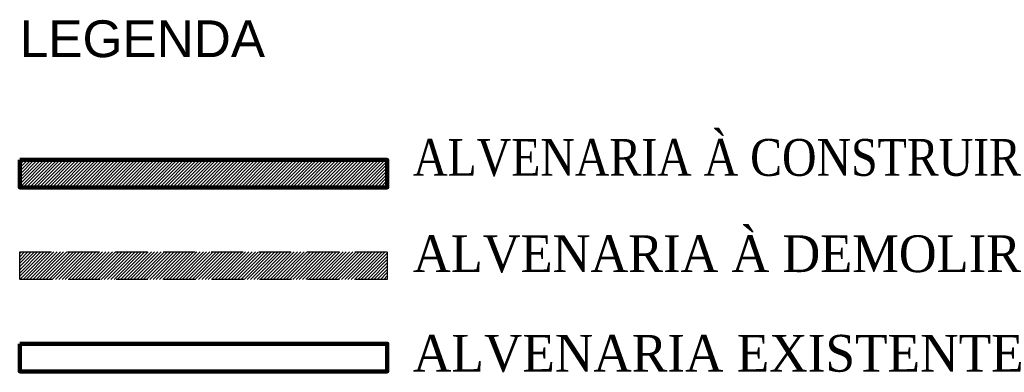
# Model space of a CAD drawing. Header units: metres. Extents: x -44 to 208, y -13 to 238.
# Tile 145 of 154: x 90.26 to 97.98, y 123.35 to 126.11. Entities that reach past the tile are written whole.
import ezdxf

# ---------------------------------------------------------------- set-up
doc = ezdxf.new("R2010")
doc.units = ezdxf.units.M
doc.header["$MEASUREMENT"] = 0
doc.linetypes.add('HIDDEN', pattern=[0.375, 0.25, -0.125])
doc.layers.add('ALV-ALT', color=7, linetype='Continuous', lineweight=90)
for name, color, linetype in [('ALV-CONS', 12, 'Continuous'), ('ALV-DEM', 41, 'HIDDEN'), ('TXT-AMB', 25, 'Continuous'), ('TXT-ESP', 40, 'Continuous')]:
    doc.layers.add(name, color=color, linetype=linetype)
doc.styles.add('ARIAL', font='arial.ttf')

msp = doc.modelspace()

# ---------------------------------------------------------------- hatches: boundary and pattern name
at = {"layer": 'ALV-CONS'}
h = msp.add_hatch(dxfattribs=at)
h.set_pattern_fill('LINE', color=256, scale=0.144, angle=45)
h.set_pattern_definition([(45, (115.17678, 90.549893), (-0.012727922, 0.012727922), [])])
h.paths.add_polyline_path([(90.2644, 125.0132), (90.2644, 124.7972), (93.1444, 124.7972), (93.1444, 125.0132)])
at = {"layer": 'ALV-DEM'}
h = msp.add_hatch(dxfattribs=at)
h.set_pattern_fill('LINE', color=256, scale=0.144, angle=45)
h.set_pattern_definition([(45, (115.17678, 90.261893), (-0.012727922, 0.012727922), [])])
h.paths.add_polyline_path([(93.1444, 124.0772), (93.1444, 124.2932), (90.2644, 124.2932), (90.2644, 124.0772)])

# ---------------------------------------------------------------- linework, layer by layer
at = {"layer": 'ALV-ALT'}
for points in [[(90.2644, 125.0132), (93.1444, 125.0132), (93.1444, 124.7972), (90.2644, 124.7972)], [(90.2644, 123.5732), (93.1444, 123.5732), (93.1444, 123.3572), (90.2644, 123.3572)]]:
    msp.add_lwpolyline(points, close=True, dxfattribs=at)
at = {"layer": 'ALV-DEM'}
msp.add_lwpolyline([(90.2644, 124.2932), (93.1444, 124.2932), (93.1444, 124.0772), (90.2644, 124.0772)], close=True, dxfattribs=at)

# ---------------------------------------------------------------- texts
at = {"layer": 'TXT-AMB', "char_height": 0.288, "width": 7.883228, "attachment_point": 1, "style": 'ARIAL'}
for s, insert in [('{\\fTimes New Roman|b0|i0|c0|p18;ALVENARIA À CONSTRUIR }', (93.3453, 125.1765)), ('{\\fTimes New Roman|b0|i0|c0|p18;ALVENARIA À DEMOLIR}', (93.3453, 124.4226)), ('{\\fTimes New Roman|b0|i0|c0|p18;ALVENARIA EXISTENTE}', (93.3453, 123.6431))]:
    msp.add_mtext(s, dxfattribs=dict(at, insert=insert))
at = {"layer": 'TXT-ESP', "insert": (90.2644, 126.1055), "char_height": 0.288, "width": 20.333787, "attachment_point": 1, "style": 'ARIAL'}
msp.add_mtext('LEGENDA', dxfattribs=at)

doc.saveas('drawing.dxf')
